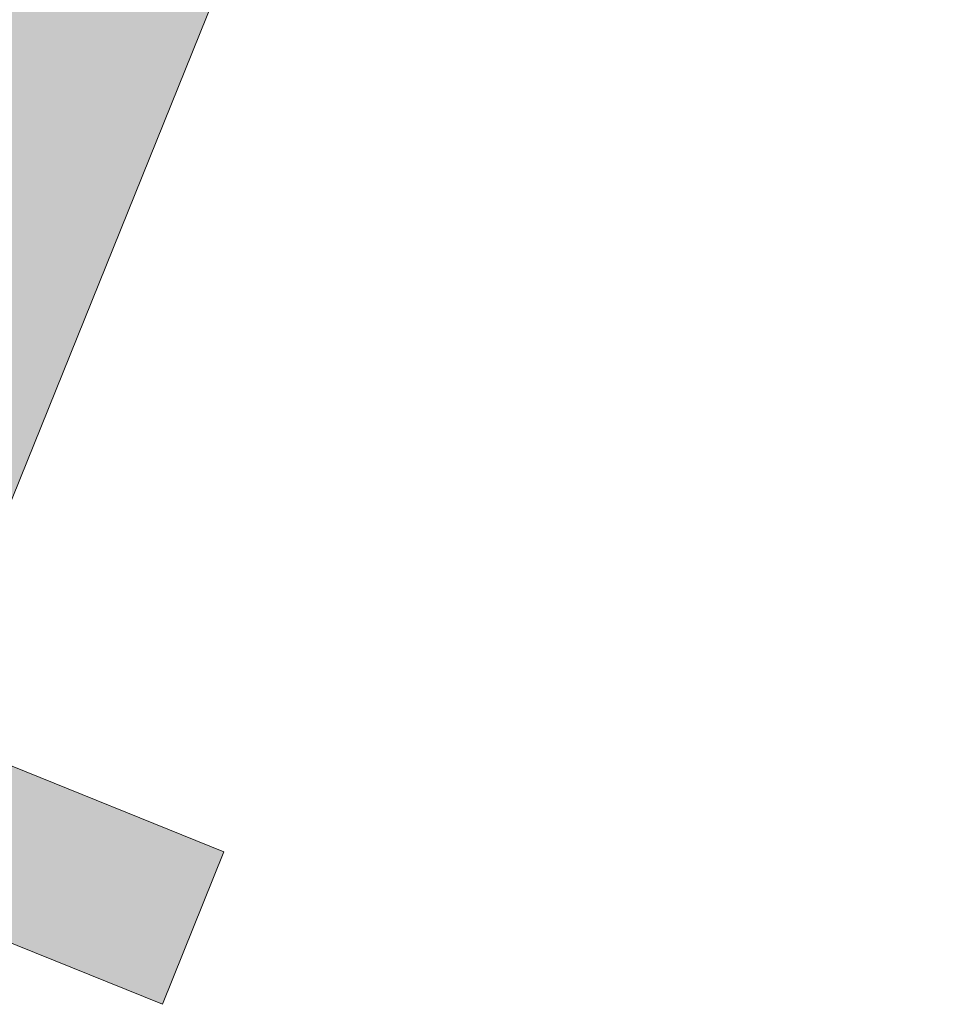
# Model space of a CAD drawing. Header units: millimetres. Extents: x -526411 to -400573, y 47353 to 130199.
# Tile 38 of 72: x -487994 to -487437, y 62945 to 63544. Entities that reach past the tile are written whole.
import ezdxf

# ---------------------------------------------------------------- set-up
doc = ezdxf.new("R2010")
doc.units = ezdxf.units.MM
doc.layers.add('I-FURN', color=30, linetype='Continuous', lineweight=18)

# ---------------------------------------------------------------- blocks, each defined once
blk = doc.blocks.new('80_KA_CE6_coupe werkplek 6P - 4 wp-2954123-3e Verdieping - Percelen telling LI')
at = {"layer": 'I-FURN'}
for points in [[(-97.42, -1902.36), (2.58, -1902.36), (2.58, 198.04), (-97.42, 198.04), (-97.42, -1406.61)], [(2.58, -1702.36), (1652.58, -1702.36), (1652.58, -902.36), (2.58, -902.36), (2.58, -1366.21)]]:
    blk.add_hatch(color=122, dxfattribs=at).paths.add_polyline_path(points, flags=0)
for p, q in [((-97.42, 198.04), (-97.42, -1902.36)), ((2.58, -1902.36), (2.58, 198.04)), ((2.58, -1702.36), (1652.58, -1702.36)), ((-97.42, -1902.36), (2.58, -1902.36))]:
    blk.add_line(p, q, dxfattribs=at)

msp = doc.modelspace()

# ---------------------------------------------------------------- block references
at = {"layer": 'I-FURN', "rotation": 68.00167584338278}
msp.add_blockref('80_KA_CE6_coupe werkplek 6P - 4 wp-2954123-3e Verdieping - Percelen telling LI', (-489634.63, 63747.95), dxfattribs=at)

doc.saveas('drawing.dxf')
